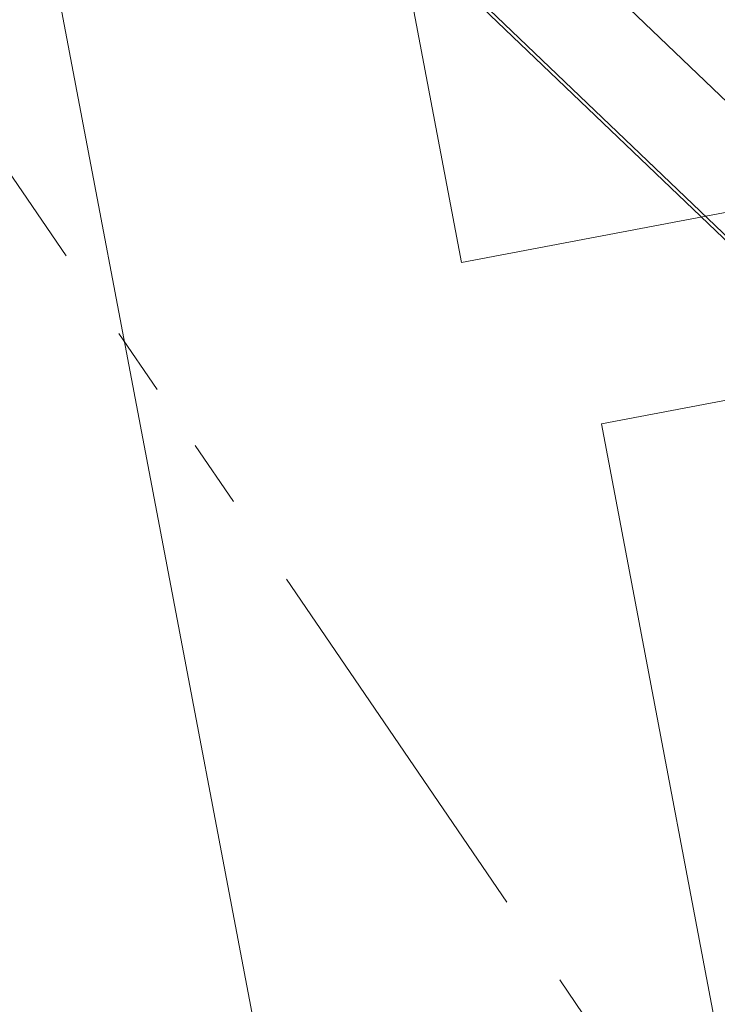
# Model space of a CAD drawing. Extents: x 3503739 to 3504470, y 5375172 to 5375561.
# Tile 10 of 142: x 3504134.2 to 3504135.54, y 5375383.81 to 5375385.7. Entities that reach past the tile are written whole.
import ezdxf

# ---------------------------------------------------------------- set-up
doc = ezdxf.new("R2010")
doc.units = 0
doc.header["$MEASUREMENT"] = 0
doc.linetypes.add('237', pattern=[1.5, 0.75, -0.18, 0.13, -0.13, 0.13, -0.18])
for name, color, linetype in [('_4WP_KANCADT__', 7, 'Continuous'), ('_4WP_STADT_FTT1', 7, 'Continuous'), ('AUSSCHNITT_OST_2', 7, 'Continuous'), ('BHM_WA', 7, 'Continuous')]:
    doc.layers.add(name, color=color, linetype=linetype)

msp = doc.modelspace()

# ---------------------------------------------------------------- linework, layer by layer
at = {"layer": '_4WP_KANCADT__', "color": 7, "linetype": 'Continuous', "lineweight": 13}
for points in [[(3504134.7567, 5375386.7633), (3504136.7217, 5375387.1359), (3504137.0112, 5375385.6091), (3504135.0462, 5375385.2365), (3504134.7567, 5375386.7633)], [(3504135.3147, 5375384.9273), (3504137.2797, 5375385.2999), (3504137.5692, 5375383.7731), (3504135.6042, 5375383.4005), (3504135.3147, 5375384.9273)]]:
    msp.add_lwpolyline(points, dxfattribs=at)
at = {"layer": '_4WP_KANCADT__', "color": 1, "linetype": 'Continuous', "lineweight": 20}
for points in [[(3504134.7567, 5375386.7633), (3504136.7217, 5375387.1359), (3504137.0112, 5375385.6091), (3504135.0462, 5375385.2365), (3504134.7567, 5375386.7633)], [(3504135.3147, 5375384.9273), (3504137.2797, 5375385.2999), (3504137.5692, 5375383.7731), (3504135.6042, 5375383.4005), (3504135.3147, 5375384.9273)]]:
    msp.add_lwpolyline(points, dxfattribs=at)
at = {"layer": '_4WP_STADT_FTT1', "color": 1, "linetype": '237', "lineweight": 20}
msp.add_lwpolyline([(3504129.0601, 5375391.2804), (3504129.3057, 5375391.3272, -0.304126), (3504130.484, 5375390.8258), (3504137.5599, 5375380.4527, 0.067892), (3504138.0879, 5375379.9029, -0.17986), (3504138.5034, 5375379.2162), (3504138.7479, 5375377.9323, 0.430355), (3504139.604, 5375377.3838)], format="xyb", dxfattribs=at)
at = {"layer": 'AUSSCHNITT_OST_2', "color": 7, "linetype": 'Continuous', "lineweight": 9}
msp.add_line((3504141.03, 5375350.21), (3504125.3418, 5375432.732), dxfattribs=at)
at = {"layer": 'BHM_WA', "color": 252, "linetype": 'Continuous', "lineweight": 9}
msp.add_polyline3d([(3504149.2206, 5375393.0794, 0), (3504140.9458, 5375392.4296, 0), (3504133.9605, 5375386.8007, 0), (3504136.8607, 5375384.0291, 0), (3504141.9288, 5375387.0942, 0), (3504136.8607, 5375384.0291, 0), (3504136.8479, 5375384.0502, 0), (3504133.9712, 5375386.7994, 0), (3504133.9605, 5375386.8007, 0), (3504133.9712, 5375386.7994, 0), (3504140.9514, 5375392.4242, 0), (3504140.9458, 5375392.4296, 0), (3504149.2206, 5375393.0794, 0)], dxfattribs=at)
at = {"layer": 'BHM_WA', "color": 254, "linetype": 'Continuous', "lineweight": 9}
msp.add_polyline3d([(3504134.2528, 5375386.7893, 0), (3504136.9034, 5375384.2562, 0), (3504138.0276, 5375384.9349, 0)], dxfattribs=at)

doc.saveas('drawing.dxf')
